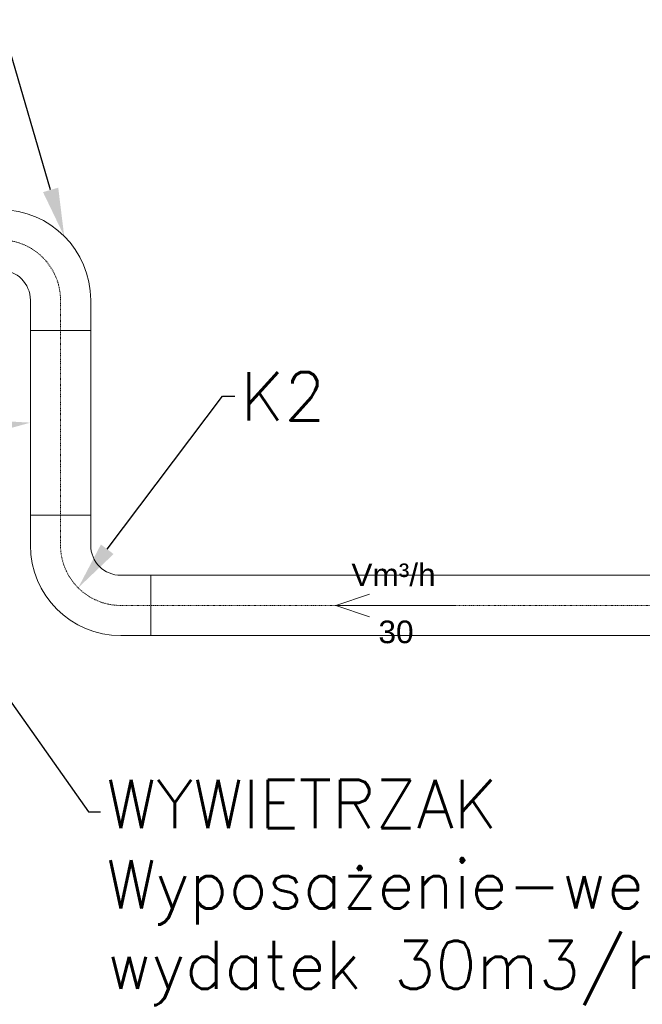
# Model space of a CAD drawing. Header units: centimetres. Extents: x 8435 to 34224, y 15581 to 23928.
# Tile 38 of 256: x 14855 to 14959, y 18858 to 19021. Entities that reach past the tile are written whole.
import ezdxf
from ezdxf import colors
from ezdxf.entities.mleader import LeaderData, LeaderLine
from ezdxf.enums import TextEntityAlignment as Align
from ezdxf.math import Vec2, Vec3

# ---------------------------------------------------------------- set-up
doc = ezdxf.new("R2010")
doc.units = ezdxf.units.CM
doc.header["$LTSCALE"] = 0.2
doc.linetypes.add('DASHDOT', pattern=[1, 0.5, -0.25, 0, -0.25])
for name, color, linetype, lineweight in [('2DL_DESC', 7, 'Continuous', 9), ('2DL_PRO_w', 42, 'Continuous', 15), ('_ET_OPIS', 7, 'Continuous', 20), ('CP_AXISAC', 7, 'DASHDOT', 9)]:
    doc.layers.add(name, color=color, linetype=linetype, lineweight=lineweight)
doc.styles.add('CP_ATTR', font='arial.ttf')
doc.styles.add('SIMPLEX', font='simplex.shx', dxfattribs={"height": 12})

# ---------------------------------------------------------------- blocks, each defined once
blk = doc.blocks.new('*U23')
for p, q in [((10, 10), (10, 15)), ((10, 15), (20, 15)), ((20, 15), (20, 10)), ((0, -5), (0, 5)), ((0, 5), (5, 5)), ((5, -5), (0, -5))]:
    blk.add_line(p, q)
for radius in [15, 5]:
    blk.add_arc((5, 10), radius, 270, 0)
at = {"layer": 'CP_AXISAC'}
for p, q in [((15, 10), (15, 15)), ((0, 0), (5, 0))]:
    blk.add_line(p, q, dxfattribs=at)
blk.add_arc((5, 10), 10, 270, 0, dxfattribs=at)
at = {"style": 'CP_ATTR', "flags": 9}
for tag in ['NAME', 'PRODUCER', 'PRODUCT-TYPE', 'ARTICLE', 'FLOW', 'NUMBER', 'SYSTEM', 'FORM', 'SIZE', 'CHARACTER', 'ORDER-NO', 'GROUP', 'OTHER']:
    blk.add_attdef(tag, (0, 0), '', height=0.0001, dxfattribs=at)
blk = doc.blocks.new('*U24')
for p, q in [((10, 10), (10, 15)), ((10, 15), (20, 15)), ((20, 15), (20, 10)), ((0, -5), (0, 5)), ((0, 5), (5, 5)), ((5, -5), (0, -5))]:
    blk.add_line(p, q)
for radius in [15, 5]:
    blk.add_arc((5, 10), radius, 270, 0)
at = {"layer": 'CP_AXISAC'}
for p, q in [((15, 10), (15, 15)), ((0, 0), (5, 0))]:
    blk.add_line(p, q, dxfattribs=at)
blk.add_arc((5, 10), 10, 270, 0, dxfattribs=at)
at = {"style": 'CP_ATTR', "flags": 9}
for tag in ['NAME', 'PRODUCER', 'PRODUCT-TYPE', 'ARTICLE', 'FLOW', 'NUMBER', 'SYSTEM', 'FORM', 'SIZE', 'CHARACTER', 'ORDER-NO', 'GROUP', 'OTHER']:
    blk.add_attdef(tag, (0, 0), '', height=0.0001, dxfattribs=at)
blk = doc.blocks.new('*U25')
for p, q in [((0, -5), (0, 5)), ((0, 5), (30.61, 5)), ((30.61, 5), (30.61, -5)), ((30.61, -5), (0, -5))]:
    blk.add_line(p, q)
at = {"layer": 'CP_AXISAC'}
blk.add_line((0, 0), (30.61, 0), dxfattribs=at)
at = {"style": 'CP_ATTR', "flags": 9}
for tag in ['NAME', 'PRODUCER', 'PRODUCT-TYPE', 'ARTICLE', 'FLOW', 'NUMBER', 'SYSTEM', 'FORM', 'SIZE', 'CHARACTER', 'ORDER-NO', 'GROUP', 'OTHER']:
    blk.add_attdef(tag, (0, 0), '', height=0.0001, dxfattribs=at)
blk = doc.blocks.new('*U41')
for p, q in [((0, 5), (238, 5)), ((238, 5), (238, -5)), ((238, -5), (0, -5))]:
    blk.add_line(p, q)
at = {"layer": 'CP_AXISAC'}
blk.add_line((0, 0), (238, 0), dxfattribs=at)
at = {"style": 'CP_ATTR', "flags": 9}
for tag in ['NAME', 'PRODUCER', 'PRODUCT-TYPE', 'ARTICLE', 'FLOW', 'NUMBER', 'SYSTEM', 'FORM', 'SIZE', 'CHARACTER', 'ORDER-NO', 'GROUP', 'OTHER']:
    blk.add_attdef(tag, (0, 0), '', height=0.0001, dxfattribs=at)
blk = doc.blocks.new('CPLS_465')
for q in [(-0.2188, 0.0938), (0.5, 0), (-0.2188, -0.0938)]:
    blk.add_line((-0.5, 0), q)
at = {"style": 'CP_ATTR'}
blk.add_text('Vm³/h', height=0.1875, dxfattribs=at).set_placement((-0.3698, 0.1603))
blk.add_attdef('FLOW', text='', height=0.1875, dxfattribs=at).set_placement((0, -0.2188), align=Align.MIDDLE)

msp = doc.modelspace()

# ---------------------------------------------------------------- block references
at = {"layer": '2DL_DESC', "xscale": 20, "yscale": 20, "zscale": 20}
msp.add_blockref('CPLS_465', (14917.89, 18924.05), dxfattribs=at).add_auto_attribs({'FLOW': '30'})
at = {"layer": '2DL_PRO_w', "zscale": 10, "rotation": 90}
msp.add_blockref('*U23', (14862.26, 18969.66), dxfattribs=at)
at = {"layer": '2DL_PRO_w'}
for name, p, rotation in [('*U25', (14862.26, 18939.05), 90), ('*U41', (15115.26, 18924.05), 180)]:
    msp.add_blockref(name, p, dxfattribs=dict(at, rotation=rotation))
at = {"layer": '2DL_PRO_w', "yscale": -1, "zscale": 10, "rotation": 180}
msp.add_blockref('*U24', (14877.26, 18924.05), dxfattribs=at)

# ---------------------------------------------------------------- leaders
at = {"layer": '_ET_OPIS', "ltscale": 2}
ml = msp.add_multileader_mtext('Standard', dxfattribs=at)
ml.set_content('K2', color=256, style='SIMPLEX')
ml.set_leader_properties()
ml.build(insert=Vec2(0, 0))
ml.multileader.update_dxf_attribs({"dogleg_length": 2, "arrow_head_size": 8})
ctx = ml.context
ctx.base_point, ctx.char_height, ctx.arrow_head_size, ctx.landing_gap_size, ctx.plane_origin = Vec3(14836.24, 19017.03), 8, 8, 1, Vec3(15355.01, 19238.06)
notes = []
notes.append((ctx, [(0, (1, 1, 0), (14853.57, 19017.03), (-1, 0), 2, [(0, [(14862.87, 18985.27)], 0, [])])]))
ctx.mtext.insert, ctx.mtext.width, ctx.mtext.defined_height, ctx.mtext.flow_direction = Vec3(14837.24, 19021.03), 213.052, 51.02, 5
ml = msp.add_multileader_mtext('Standard', dxfattribs=at)
ml.set_content('WŁ100 ', color=256, style='SIMPLEX')
ml.set_leader_properties()
ml.build(insert=Vec2(0, 0))
ml.multileader.update_dxf_attribs({"dogleg_length": 2, "arrow_head_size": 8})
ctx = ml.context
ctx.base_point, ctx.char_height, ctx.arrow_head_size, ctx.landing_gap_size, ctx.plane_origin = Vec3(14741.43, 18969.02), 8, 8, 1, Vec3(15328.28, 19190.06)
notes.append((ctx, [(0, (1, 1, 0), (14780.1, 18969.02), (-1, 0), 2, [(0, [(14836.14, 18937.27)], 0, [])])]))
ctx.mtext.insert, ctx.mtext.width, ctx.mtext.defined_height, ctx.mtext.flow_direction = Vec3(14742.43, 18973.02), 213.052, 51.02, 5
ml = msp.add_multileader_mtext('Standard', dxfattribs=at)
ml.set_content('K1 ', color=256, style='SIMPLEX')
ml.set_leader_properties()
ml.build(insert=Vec2(0, 0))
ml.multileader.update_dxf_attribs({"dogleg_length": 2, "arrow_head_size": 8})
ctx = ml.context
ctx.base_point, ctx.char_height, ctx.arrow_head_size, ctx.landing_gap_size, ctx.plane_origin = Vec3(14817.82, 18970.52), 8, 8, 1, Vec3(15349.4, 19207.15)
notes.append((ctx, [(0, (1, 1, 0), (14831.72, 18970.52), (-1, 0), 2, [(1, [(14857.26, 18954.36), (14831.76, 18951.66)], 0, [])])]))
ctx.mtext.insert, ctx.mtext.width, ctx.mtext.defined_height, ctx.mtext.flow_direction = Vec3(14818.82, 18974.52), 213.052, 51.02, 5
ml = msp.add_multileader_mtext('Standard', dxfattribs=at)
ml.set_content('K2', color=256, style='SIMPLEX')
ml.set_leader_properties()
ml.build(insert=Vec2(0, 0))
ml.multileader.update_dxf_attribs({"dogleg_length": 2, "arrow_head_size": 8})
ctx = ml.context
ctx.base_point, ctx.char_height, ctx.arrow_head_size, ctx.landing_gap_size, ctx.plane_origin = Vec3(14891.14, 18958.74), 8, 8, 1, Vec3(15357.33, 19179.77)
notes.append((ctx, [(1, (1, 1, 0), (14889.14, 18958.74), (1, 0), 2, [(0, [(14865.19, 18926.98)], 0, [])])]))
ctx.mtext.insert, ctx.mtext.width, ctx.mtext.defined_height, ctx.mtext.flow_direction = Vec3(14892.14, 18962.74), 213.052, 51.02, 5
ml = msp.add_multileader_mtext('Standard', dxfattribs=at)
ml.set_content('WYWIETRZAK\\PWyposażenie-wentylator łazienkowy 100\\Pwydatek 30m3/h ', color=256, style='SIMPLEX')
ml.set_leader_properties()
ml.build(insert=Vec2(0, 0))
ml.multileader.update_dxf_attribs({"dogleg_length": 2, "arrow_head_size": 8})
ctx = ml.context
ctx.base_point, ctx.char_height, ctx.arrow_head_size, ctx.landing_gap_size, ctx.plane_origin = Vec3(14868.88, 18889.82), 8, 8, 1, Vec3(15337.48, 19110.86)
notes.append((ctx, [(1, (1, 1, 0), (14866.88, 18889.82), (1, 0), 2, [(0, [(14836.94, 18932.27)], 0, [])])]))
ctx.mtext.insert, ctx.mtext.width, ctx.mtext.defined_height, ctx.mtext.flow_direction = Vec3(14869.88, 18895.15), 213.052, 51.02, 5
for ctx, leaders in notes:
    for number, flags, end, landing, length, lines in leaders:
        leader = LeaderData()
        leader.index, (leader.has_last_leader_line, leader.has_dogleg_vector, leader.attachment_direction) = number, flags
        leader.last_leader_point, leader.dogleg_vector, leader.dogleg_length = Vec3(end), Vec3(landing), length
        for number, points, colour, breaks in lines:
            line = LeaderLine()
            line.index, line.vertices, line.color, line.breaks = number, Vec3.list(points), colors.encode_raw_color(colour), breaks
            leader.lines.append(line)
        ctx.leaders.append(leader)

doc.saveas('drawing.dxf')
